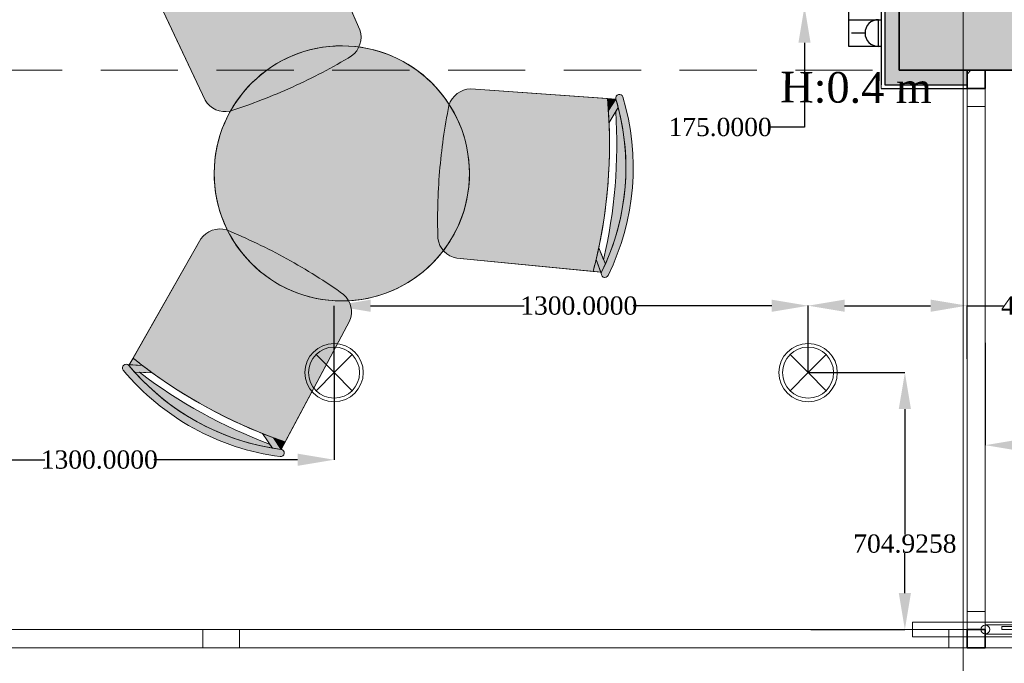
# Model space of a CAD drawing. Header units: millimetres. Extents: x 0 to 88385, y 0 to 41127.
# Tile 5 of 244: x 40644 to 43344, y 12860 to 14626. Entities that reach past the tile are written whole.
import ezdxf
from ezdxf import colors
from ezdxf.entities.mleader import LeaderData, LeaderLine
from ezdxf.enums import TextEntityAlignment as Align
from ezdxf.math import Vec2, Vec3

# ---------------------------------------------------------------- set-up
doc = ezdxf.new("R2010")
doc.units = ezdxf.units.MM
doc.header["$MEASUREMENT"] = 0
doc.linetypes.add('Hidden', pattern=[317.5, 211.666667, -105.833333])
for name, color, linetype in [('- განათება', 7, 'Continuous'), ('- საშტეფცელო როზეტები', 7, 'Continuous'), ('Interior - Stair & Railing', 7, 'Continuous'), ('New_Structural - Bearing', 7, 'Continuous'), ('Structural - Bearing', 7, 'Continuous'), ('Structural - Grid', 7, 'Continuous')]:
    doc.layers.add(name, color=color, linetype=linetype)
for name, color, linetype, lineweight in [('Archicad Windows_Pen_No__1', 7, 'Continuous', 13), ('Interior - Stair & Railing_Pen_No__1', 7, 'Continuous', 13), ('New_2D Drafting - General_Pen_No__1', 7, 'Continuous', 13), ('New_Drawing & Figure_Pen_No__1', 7, 'Continuous', 13), ('New_Structural - Bearing_Pen_No__1', 7, 'Continuous', 13), ('Structural - Bearing_Pen_No__1', 7, 'Continuous', 13), ('Structural - Bearing_Pen_No__20', 1, 'Continuous', 0), ('Structural - Bearing_Pen_No__27', 7, 'Continuous', 35)]:
    doc.layers.add(name, color=color, linetype=linetype, lineweight=lineweight)
for name, color, linetype, lineweight, true_color in [('New_2D Drafting - General_Pen_No__62', 7, 'Continuous', 20, 0xaaaaaa), ('New_Drawing & Figure_Pen_No__62', 7, 'Continuous', 20, 0xaaaaaa), ('New_Interior - Lamp_Pen_No__77', 7, 'Continuous', 20, 0xffeb28), ('New_Structural - Bearing_Pen_No__255', 7, 'Continuous', 13, 0xe8e8e8), ('New_Structural - Bearing_Pen_No__5', 7, 'Continuous', 25, 0x40a5ff), ('Structural - Bearing_Pen_No__161', 7, 'Continuous', 13, 0x6a6a6a), ('Structural - Bearing_Pen_No__28', 7, 'Continuous', 35, 0xa80f02), ('Structural - Bearing_Pen_No__81', 7, 'Continuous', 20, 0x6a6a6a), ('Structural - Grid_Pen_No__81', 7, 'Continuous', 20, 0x6a6a6a)]:
    doc.layers.add(name, color=color, linetype=linetype, lineweight=lineweight, true_color=true_color)
doc.styles.add('GENERATED_STYLE_2', font='txt')
doc.styles.get("Standard").update_dxf_attribs({"font": 'sylfaen.ttf'})
doc.dimstyles.get("Standard").update_dxf_attribs({"dimtxt": 0.18, "dimasz": 0.18, "dimexe": 0.18, "dimexo": 0.0625, "dimgap": 0.09, "dimtad": 0, "dimtih": 1, "dimtoh": 1, "dimdec": 4, "dimzin": 0, "dimdsep": 46, "dimtxsty": 'Standard', "dimcen": 0.09, "dimadec": 0, "dimazin": 0, "dimtfac": 1, "dimtdec": 4, "dimtofl": 0, "dimtmove": 0, "dimatfit": 3, "dimfxl": 1, "dimtolj": 1, "dimtzin": 0, "dimarcsym": 0})
pattern_1 = [(45, (0, 0), (-127.2792, 127.2792), [])]

# ---------------------------------------------------------------- blocks, each defined once
blk = doc.blocks.new('Slab_1', base_point=(2744.3, 12903.1))
at = {"layer": 'Structural - Bearing_Pen_No__1', "color": 7, "linetype": 'Continuous', "lineweight": 13, "flags": 128}
blk.add_lwpolyline([(2744.3, 12903.1), (2744.3, 39238), (-9233.8, 39238), (-16833.8, 39238), (-23183.8, 39238), (-23183.8, 32838), (-47183.8, 32838), (-47183.8, 12903.1)], close=True, dxfattribs=at)
blk = doc.blocks.new('Horizontal Multi-Sash Window_10')
at = {"layer": 'Archicad Windows_Pen_No__1', "color": 7, "linetype": 'Continuous', "lineweight": 13}
for p, q in [((-742.5, 0), (742.5, 0)), ((-742.5, 0), (-692.5, 0)), ((-742.5, 0), (-742.5, -50)), ((-742.5, 0), (-742.5, -50)), ((-692.5, 0), (-692.5, -50)), ((-692.5, 0), (692.5, 0)), ((692.5, -50), (692.5, 0)), ((692.5, 0), (742.5, 0)), ((742.5, 0), (742.5, -50)), ((742.5, 0), (742.5, -50)), ((-742.5, -50), (742.5, -50)), ((-692.5, -50), (-742.5, -50)), ((692.5, -50), (-692.5, -50)), ((742.5, -50), (692.5, -50))]:
    blk.add_line(p, q, dxfattribs=at)
blk = doc.blocks.new('Wall_9', base_point=(-40947.9, 14488))
at = {"layer": 'Structural - Bearing', "linetype": 'Continuous', "lineweight": 0, "true_color": 0x000000}
h = blk.add_hatch(dxfattribs=at)
h.set_pattern_fill('MASONRY_BLOCK', color=18, style=0, pattern_type=2)
h.set_pattern_definition(pattern_1)
h.paths.add_polyline_path([(-40997.9, 14448), (-40947.9, 14448), (-40947.9, 14488), (-40997.9, 14488)])
h = blk.add_hatch(dxfattribs=at)
h.set_pattern_fill('MASONRY_BLOCK', color=18, style=0, pattern_type=2)
h.set_pattern_definition(pattern_1)
h.paths.add_polyline_path([(-40997.9, 14438), (-40947.9, 14438), (-40947.9, 14448), (-40997.9, 14448)])
h = blk.add_hatch(dxfattribs=at)
h.set_pattern_fill('MASONRY_BLOCK', color=18, style=0, pattern_type=2)
h.set_pattern_definition(pattern_1)
h.paths.add_polyline_path([(-40997.9, 12903.1), (-40947.9, 12903.1), (-40997.9, 12953.1)])
h = blk.add_hatch(dxfattribs=at)
h.set_pattern_fill('MASONRY_BLOCK', color=18, style=0, pattern_type=2)
h.set_pattern_definition(pattern_1)
h.paths.add_polyline_path([(-40997.9, 12953.1), (-40947.9, 12903.1), (-40947.9, 12953.1)])
at = {"layer": 'Structural - Bearing_Pen_No__27', "color": 7, "linetype": 'Continuous', "lineweight": 35}
for p, q in [((-40997.9, 14488), (-40997.9, 14448)), ((-40947.9, 14448), (-40947.9, 14488)), ((-40997.9, 14448), (-40997.9, 14438)), ((-40947.9, 14438), (-40947.9, 14448)), ((-40997.9, 14438), (-40947.9, 14438)), ((-40997.9, 12953.1), (-40947.9, 12953.1))]:
    blk.add_line(p, q, dxfattribs=at)
at = {"layer": 'Structural - Bearing_Pen_No__27', "color": 7, "linetype": 'Continuous', "lineweight": 35, "flags": 128}
for points in [[(-40947.9, 12903.1), (-40947.9, 12953.1)], [(-40947.9, 12903.1), (-40997.9, 12903.1)]]:
    blk.add_lwpolyline(points, dxfattribs=at)
at = {"layer": 'Archicad Windows_Pen_No__1', "color": 7, "linetype": 'Continuous', "lineweight": 13, "zscale": 1000, "rotation": 90}
blk.add_blockref('Horizontal Multi-Sash Window_10', (-40997.9, 13695.5), dxfattribs=at)
blk = doc.blocks.new('Horizontal Multi-Sash Window_12')
at = {"layer": 'Archicad Windows_Pen_No__1', "color": 7, "linetype": 'Continuous', "lineweight": 13}
for p, q in [((-3067.9, 0), (3067.9, 0)), ((-3067.9, 0), (-3017.9, 0)), ((-3067.9, 0), (-3067.9, -50)), ((-3067.9, 0), (-3067.9, -50)), ((-3017.9, 0), (-3017.9, -50)), ((-3017.9, 0), (-1072.6, 0)), ((-1072.6, -50), (-1072.6, 0)), ((-1072.6, 0), (-1022.6, 0)), ((-1022.6, 0), (-972.6, 0)), ((-972.6, 0), (-972.6, -50)), ((-972.6, 0), (972.6, 0)), ((-3067.9, -50), (3067.9, -50)), ((-3017.9, -50), (-3067.9, -50)), ((-1072.6, -50), (-3017.9, -50)), ((-1022.6, -50), (-1072.6, -50)), ((-972.6, -50), (-1022.6, -50)), ((972.6, -50), (-972.6, -50))]:
    blk.add_line(p, q, dxfattribs=at)
blk = doc.blocks.new('Wall_11', base_point=(-40947.9, 12903.1))
at = {"layer": 'Structural - Bearing_Pen_No__27', "color": 7, "linetype": 'Continuous', "lineweight": 35}
blk.add_line((-40997.9, 12953.1), (-40997.9, 12903.1), dxfattribs=at)
at = {"layer": 'Archicad Windows_Pen_No__1', "color": 7, "linetype": 'Continuous', "lineweight": 13, "xscale": -1, "zscale": 1000}
blk.add_blockref('Horizontal Multi-Sash Window_12', (-44065.9, 12953.1), dxfattribs=at)
blk = doc.blocks.new('Wall_244', base_point=(-40947.9, 14488))
at = {"layer": 'New_Structural - Bearing_Pen_No__255', "linetype": 'Continuous', "lineweight": 13, "true_color": 0xe8e8e8}
for points in [[(-41183.8, 14488), (-41223.8, 14488), (-41223.8, 14448)], [(-41183.8, 14488), (-41223.8, 14448), (-41183.8, 14448)], [(-41183.8, 14448), (-40997.9, 14448), (-40997.9, 14488), (-41183.8, 14488)]]:
    blk.add_hatch(color=254, dxfattribs=at).paths.add_polyline_path(points)
at = {"layer": 'New_Structural - Bearing_Pen_No__1', "color": 7, "linetype": 'Continuous', "lineweight": 13, "flags": 128}
for points in [[(-40947.9, 14488), (-40947.9, 14448)], [(-41233.8, 14438), (-41233.8, 14448)], [(-40947.9, 14448), (-40947.9, 14438)]]:
    blk.add_lwpolyline(points, dxfattribs=at)
at = {"layer": 'New_Structural - Bearing_Pen_No__5', "color": 161, "linetype": 'Continuous', "lineweight": 25, "true_color": 0x40a5ff}
for p, q in [((-41223.8, 14488), (-41223.8, 14448)), ((-41223.8, 14448), (-41183.8, 14448)), ((-41183.8, 14448), (-40997.9, 14448))]:
    blk.add_line(p, q, dxfattribs=at)
at = {"layer": 'New_Structural - Bearing_Pen_No__5', "color": 161, "linetype": 'Continuous', "lineweight": 25, "true_color": 0x40a5ff, "flags": 128}
blk.add_lwpolyline([(-41233.8, 14438), (-40997.9, 14438)], dxfattribs=at)
at = {"layer": 'Structural - Bearing_Pen_No__27', "color": 7, "linetype": 'Continuous', "lineweight": 35}
for p, q in [((-40997.9, 14488), (-40997.9, 14448)), ((-40947.9, 14448), (-40947.9, 14488)), ((-40997.9, 14448), (-40997.9, 14438)), ((-40947.9, 14438), (-40947.9, 14448))]:
    blk.add_line(p, q, dxfattribs=at)
blk = doc.blocks.new('Wall_245', base_point=(-41183.8, 14488))
at = {"layer": 'New_Structural - Bearing_Pen_No__255', "linetype": 'Continuous', "lineweight": 13, "true_color": 0xe8e8e8}
for points in [[(-41223.8, 14878), (-41183.8, 14838), (-41183.8, 14878)], [(-41223.8, 14838), (-41183.8, 14838), (-41223.8, 14878)], [(-41223.8, 14488), (-41183.8, 14488), (-41183.8, 14838), (-41223.8, 14838)]]:
    blk.add_hatch(color=254, dxfattribs=at).paths.add_polyline_path(points)
at = {"layer": 'New_Structural - Bearing_Pen_No__1', "color": 7, "linetype": 'Continuous', "lineweight": 13, "flags": 128}
blk.add_lwpolyline([(-41233.8, 14888), (-41223.8, 14888)], dxfattribs=at)
at = {"layer": 'New_Structural - Bearing_Pen_No__5', "color": 161, "linetype": 'Continuous', "lineweight": 25, "true_color": 0x40a5ff}
for p, q in [((-41183.8, 14878), (-41223.8, 14878)), ((-41223.8, 14878), (-41223.8, 14838)), ((-41223.8, 14838), (-41223.8, 14488)), ((-41223.8, 14488), (-41223.8, 14448))]:
    blk.add_line(p, q, dxfattribs=at)
at = {"layer": 'New_Structural - Bearing_Pen_No__5', "color": 161, "linetype": 'Continuous', "lineweight": 25, "true_color": 0x40a5ff, "flags": 128}
blk.add_lwpolyline([(-41233.8, 14888), (-41233.8, 14448)], dxfattribs=at)
blk = doc.blocks.new('Column_7', base_point=(-41008.8, 14663))
at = {"layer": 'Structural - Bearing_Pen_No__161', "linetype": 'Continuous', "lineweight": 0, "true_color": 0x6a6a6a}
blk.add_hatch(color=251, dxfattribs=at).paths.add_polyline_path([(-40833.8, 14488), (-40833.8, 14838), (-41183.8, 14838), (-41183.8, 14488)])
at = {"layer": 'Structural - Bearing_Pen_No__20', "color": 1, "linetype": 'Continuous', "lineweight": 0}
for p, q in [((-41008.8, 14743), (-41008.8, 14918)), ((-41088.8, 14663), (-41263.8, 14663)), ((-40928.8, 14663), (-40753.8, 14663)), ((-41008.8, 14583), (-41008.8, 14408))]:
    blk.add_line(p, q, dxfattribs=at)
blk.add_point((-41008.8, 14663), dxfattribs=at)
at = {"layer": 'Structural - Bearing_Pen_No__28', "color": 14, "linetype": 'Continuous', "lineweight": 35, "true_color": 0xa80f02, "flags": 128}
blk.add_lwpolyline([(-40833.8, 14488), (-40833.8, 14838), (-41183.8, 14838), (-41183.8, 14488)], close=True, dxfattribs=at)
blk = doc.blocks.new('Railing_1')
at = {"layer": 'Interior - Stair & Railing_Pen_No__1', "color": 7, "linetype": 'Continuous', "lineweight": 13}
for p, q in [((-40947.9, 12973.1), (-41147.9, 12973.1)), ((-41147.9, 12973.1), (-41147.9, 12933.1)), ((-35183.8, 12973.1), (-40947.9, 12973.1)), ((-41147.9, 12933.1), (-40947.9, 12933.1)), ((-40947.9, 12933.1), (-35183.8, 12933.1))]:
    blk.add_line(p, q, dxfattribs=at)
at = {"layer": 'Interior - Stair & Railing_Pen_No__1', "color": 7, "linetype": 'Continuous', "lineweight": 13, "flags": 128}
blk.add_lwpolyline([(-40947.9, 12941.1, 1), (-40947.9, 12965.1, 1)], format="xyb", close=True, dxfattribs=at)
for points in [[(-40947.9, 12965.6), (-40947.9, 12940.6), (-35183.8, 12940.6), (-35183.8, 12965.6)], [(-40902.9, 12961.1), (-40902.9, 12953.1), (-39992.9, 12953.1), (-39992.9, 12961.1)]]:
    blk.add_lwpolyline(points, close=True, dxfattribs=at)
blk = doc.blocks.new('Standard grid marker_2')
at = {"layer": 'Structural - Grid_Pen_No__81', "color": 251, "linetype": 'Continuous', "lineweight": 20, "true_color": 0x6a6a6a}
blk.add_line((1000, 0), (27734.9, 0), dxfattribs=at)
at = {"layer": 'Structural - Grid_Pen_No__81', "color": 251, "lineweight": 20, "true_color": 0x6a6a6a, "style": 'GENERATED_STYLE_2'}
for tag, p in [('AC_MarkerText_1_0', (-1.5, -46.7)), ('AC_MarkerText_1_1', (28933.4, -46.7))]:
    blk.add_attdef(tag, text='', height=100, rotation=270, dxfattribs=at).set_placement(p, align=Align.TOP_CENTER)
blk = doc.blocks.new('Beam_10', base_point=(-47008.8, 14663))
at = {"layer": 'Structural - Bearing_Pen_No__81', "color": 251, "linetype": 'Hidden', "lineweight": 20, "true_color": 0x6a6a6a}
blk.add_line((-47183.8, 14488), (1166.2, 14488), dxfattribs=at)
blk = doc.blocks.new('3-იანი ჩარჩო')
at = {"layer": '- საშტეფცელო როზეტები', "color": 5}
for points in [[(8472, 3410.2), (8472, 3565.2), (8600.2, 3565.2)], [(8600.2, 3565.2), (8728.5, 3565.2)], [(8600.2, 3565.2), (8600.2, 3410.2)], [(8728.5, 3565.2), (8856.8, 3565.2), (8856.8, 3410.2), (8728.5, 3410.2)], [(8728.5, 3565.2), (8728.5, 3410.2)], [(8600.2, 3410.2), (8472, 3410.2)], [(8728.5, 3410.2), (8600.2, 3410.2)]]:
    blk.add_lwpolyline(points, dxfattribs=at)
blk = doc.blocks.new('- საშტეფცელო როზეტი IP22')
at = {"layer": '- საშტეფცელო როზეტები', "color": 5}
for p, q in [((8536.7, 3822.7), (8536.7, 3888.1)), ((8472.6, 3758.6), (8600.9, 3758.6))]:
    blk.add_line(p, q, dxfattribs=at)
blk.add_arc((8536.7, 3758.6), 64.1, 0, 180, dxfattribs=at)
blk = doc.blocks.new('Recessed Spot')
at = {"layer": 'New_Interior - Lamp_Pen_No__77', "color": 2, "linetype": 'Continuous', "lineweight": 20, "true_color": 0xffeb28}
for q in [(-49.5, 49.5), (49.5, 49.5), (-49.5, -49.5), (49.5, -49.5)]:
    blk.add_line((0, 0), q, dxfattribs=at)
at = {"layer": 'New_Interior - Lamp_Pen_No__77', "color": 2, "linetype": 'Continuous', "lineweight": 20, "true_color": 0xffeb28, "flags": 128}
blk.add_lwpolyline([(80, 0, 1), (-80, 0, 1)], format="xyb", close=True, dxfattribs=at)
at = {"layer": 'New_Interior - Lamp_Pen_No__77', "color": 2, "linetype": 'Continuous', "lineweight": 20, "true_color": 0xffeb28}
blk.add_circle((0, 0), 70, dxfattribs=at)
blk = doc.blocks.new('*D547')
at = {"layer": '- საშტეფცელო როზეტები', "color": 0, "lineweight": -2, "transparency": 16777216}
for p, q in [((42796.5, 14938), (42796.5, 15038)), ((43056.4, 14838), (42796.3, 14838)), ((43006.4, 14663), (42796.3, 14663)), ((42796.5, 14563), (42796.5, 14331.5)), ((42796.5, 14331.5), (42696.5, 14331.5))]:
    blk.add_line(p, q, dxfattribs=at)
at = {"layer": '- საშტეფცელო როზეტები', "color": 0, "transparency": 16777216}
for points in [[(42779.8, 14938), (42813.2, 14938), (42796.5, 14838)], [(42779.8, 14563), (42813.2, 14563), (42796.5, 14663)]]:
    blk.add_solid(points, dxfattribs=at)
at = {"layer": 'Defpoints', "color": 0, "transparency": 16777216}
for p in [(42796.5, 14838), (43056.5, 14838), (43006.5, 14663)]:
    blk.add_point(p, dxfattribs=at)
at = {"layer": '- საშტეფცელო როზეტები', "color": 0, "transparency": 16777216, "insert": (42565, 14331.5), "char_height": 50, "attachment_point": 5}
blk.add_mtext('\\A1;{\\fSylfaen|b0|i0|c0|p18;175.0000}', dxfattribs=at)
blk = doc.blocks.new('*D820')
at = {"layer": '- განათება', "color": 0, "lineweight": -2, "transparency": 16777216}
for p, q in [((41506.5, 13658), (41506.5, 13841.7)), ((41606.5, 13841.5), (42027.9, 13841.5)), ((42706.5, 13841.5), (42327.1, 13841.5)), ((42806.5, 13658), (42806.5, 13841.7))]:
    blk.add_line(p, q, dxfattribs=at)
at = {"layer": '- განათება', "color": 0, "transparency": 16777216}
for points in [[(41606.5, 13858.2), (41606.5, 13824.8), (41506.5, 13841.5)], [(42706.5, 13858.2), (42706.5, 13824.8), (42806.5, 13841.5)]]:
    blk.add_solid(points, dxfattribs=at)
at = {"layer": 'Defpoints', "color": 0, "transparency": 16777216}
for p in [(41506.5, 13841.5), (41506.5, 13658), (42806.5, 13658)]:
    blk.add_point(p, dxfattribs=at)
at = {"layer": '- განათება', "color": 0, "transparency": 16777216, "insert": (42177.5, 13841.5), "char_height": 50, "attachment_point": 5}
blk.add_mtext('\\A1;{\\fSylfaen|b0|i0|c0|p18;1300.0000}', dxfattribs=at)
blk = doc.blocks.new('*D822')
at = {"layer": '- განათება', "color": 0, "lineweight": -2, "transparency": 16777216}
for p, q in [((40206.5, 13657.9), (40206.5, 13418.8)), ((41506.5, 13657.9), (41506.5, 13418.8)), ((40306.5, 13419), (40712.9, 13419)), ((41406.5, 13419), (41012.1, 13419))]:
    blk.add_line(p, q, dxfattribs=at)
at = {"layer": '- განათება', "color": 0, "transparency": 16777216}
for points in [[(40306.5, 13435.6), (40306.5, 13402.3), (40206.5, 13419)], [(41406.5, 13435.6), (41406.5, 13402.3), (41506.5, 13419)]]:
    blk.add_solid(points, dxfattribs=at)
at = {"layer": 'Defpoints', "color": 0, "transparency": 16777216}
for p in [(40206.5, 13658), (41506.5, 13658), (40206.5, 13419)]:
    blk.add_point(p, dxfattribs=at)
at = {"layer": '- განათება', "color": 0, "transparency": 16777216, "insert": (40862.5, 13419), "char_height": 50, "attachment_point": 5}
blk.add_mtext('\\A1;{\\fSylfaen|b0|i0|c0|p18;1300.0000}', dxfattribs=at)
blk = doc.blocks.new('*D827')
at = {"layer": '- განათება', "color": 0, "lineweight": -2, "transparency": 16777216}
for p, q in [((42806.6, 13658), (43072, 13658)), ((43071.8, 13558), (43071.8, 13214.1)), ((43071.8, 13053.1), (43071.8, 13162.7)), ((42813.6, 12953.1), (43072, 12953.1))]:
    blk.add_line(p, q, dxfattribs=at)
at = {"layer": '- განათება', "color": 0, "transparency": 16777216}
for points in [[(43055.1, 13558), (43088.4, 13558), (43071.8, 13658)], [(43055.1, 13053.1), (43088.4, 13053.1), (43071.8, 12953.1)]]:
    blk.add_solid(points, dxfattribs=at)
at = {"layer": 'Defpoints', "color": 0, "transparency": 16777216}
for p in [(42806.5, 13658), (43071.8, 13658), (42813.5, 12953.1)]:
    blk.add_point(p, dxfattribs=at)
at = {"layer": '- განათება', "color": 0, "transparency": 16777216, "insert": (43071.8, 13188.4), "char_height": 50, "attachment_point": 5}
blk.add_mtext('\\A1;{\\fSylfaen|b0|i0|c0|p18;704.9258}', dxfattribs=at)
blk = doc.blocks.new('*D826')
at = {"layer": '- განათება', "color": 0, "lineweight": -2, "transparency": 16777216}
for p, q in [((42806.5, 13658), (42806.5, 13841.9)), ((42906.5, 13841.7), (43142.4, 13841.7)), ((43242.4, 13695.6), (43242.4, 13841.9)), ((43242.4, 13841.7), (43342.4, 13841.7))]:
    blk.add_line(p, q, dxfattribs=at)
at = {"layer": '- განათება', "color": 0, "transparency": 16777216}
for points in [[(42906.5, 13858.3), (42906.5, 13825), (42806.5, 13841.7)], [(43142.4, 13858.3), (43142.4, 13825), (43242.4, 13841.7)]]:
    blk.add_solid(points, dxfattribs=at)
at = {"layer": 'Defpoints', "color": 0, "transparency": 16777216}
for p in [(42806.5, 13841.7), (43242.4, 13695.5), (42806.5, 13658)]:
    blk.add_point(p, dxfattribs=at)
at = {"layer": '- განათება', "color": 0, "transparency": 16777216, "insert": (43477, 13841.7), "char_height": 50, "attachment_point": 5}
blk.add_mtext('\\A1;{\\fSylfaen|b0|i0|c0|p18;435.8706}', dxfattribs=at)
blk = doc.blocks.new('*D1313')
at = {"layer": '- განათება', "color": 0, "lineweight": -2, "transparency": 16777216}
for p, q in [((43292.4, 13740.1), (43292.4, 13458.8)), ((43926.5, 13697.9), (43926.5, 13458.8)), ((43392.4, 13459), (43421.9, 13459)), ((43826.5, 13459), (43690.4, 13459))]:
    blk.add_line(p, q, dxfattribs=at)
at = {"layer": '- განათება', "color": 0, "transparency": 16777216}
for points in [[(43392.4, 13475.6), (43392.4, 13442.3), (43292.4, 13459)], [(43826.5, 13475.6), (43826.5, 13442.3), (43926.5, 13459)]]:
    blk.add_solid(points, dxfattribs=at)
at = {"layer": 'Defpoints', "color": 0, "transparency": 16777216}
for p in [(43292.4, 13740.2), (43926.5, 13698), (43926.5, 13459)]:
    blk.add_point(p, dxfattribs=at)
at = {"layer": '- განათება', "color": 0, "transparency": 16777216, "insert": (43556.1, 13459), "char_height": 50, "attachment_point": 5}
blk.add_mtext('\\A1;{\\fSylfaen|b0|i0|c0|p18;634.1294}', dxfattribs=at)

msp = doc.modelspace()

# ---------------------------------------------------------------- hatches: boundary and pattern name
at = {"layer": 'New_Drawing & Figure_Pen_No__62', "linetype": 'Continuous', "lineweight": 20, "true_color": 0xaaaaaa}
for points in [[(41426.44974, 14942.6045, 0.0750812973), (41048.08525, 14781.84575), (41020.65166, 14764.5147, 0.0060954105), (40992.71567, 14745.9145), (41152.53099, 14405.6965, 0.3269331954), (41221.10271, 14375.53924, 0.0286525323), (41392.18471, 14441.59179, 0.0286525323), (41554.59326, 14526.77074, 0.3269331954), (41577.0865, 14598.22419)], [(41490.40291, 13856.54041, 1), (41564.97816, 14552.55653, 1)], [(42256.08491, 14410.36047), (41881.09567, 14436.28925, 0.3269331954), (41821.38286, 14391.05739, 0.0286525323), (41795.8408, 14209.45454, 0.0286525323), (41791.22855, 14026.12228, 0.3269331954), (41842.70724, 13971.70275), (42216.86655, 13935.72996, 0.0060954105), (42224.97816, 13968.29663), (42232.0638, 13999.96304, 0.0750812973)], [(42298.57074, 14414.46421, 0.9850780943), (42279.40502, 14408.74799, -0.1884020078), (42240.13505, 13933.49286, 0.9850780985), (42258.10258, 13924.70834, 0.1883998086)], [(42279.40502, 14408.74799), (42256.08491, 14410.36047, -0.0060954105), (42258.74109, 14376.90406)], [(42279.40502, 14408.74799), (42258.74109, 14376.90406, -0.0058933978), (42260.53297, 14344.50411), (42285.90499, 14385.39822, 0.009248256)], [(42250.37945, 13955.45905, 0.1693138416), (42285.90499, 14385.39822), (42278.96133, 14374.20657, -0.073421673), (42245.36693, 13967.63863), (42232.0638, 13999.96304, -0.0058933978), (42224.97816, 13968.29663), (42237.85748, 13933.71183), (42240.13505, 13933.49286)], [(41532.36569, 13872.55801, 0.0286525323), (41377.10465, 13970.15924, 0.0286525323), (41211.70308, 14049.36979, 0.3269331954), (41140.98579, 14024.65934), (40955.09106, 13697.96012, 0.0060954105), (40981.48926, 13677.23522), (41007.48572, 13657.81482, 0.0750812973), (41372.14126, 13468.00071), (41549.21048, 13799.56627, 0.3269331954)], [(42237.85748, 13933.71183), (42224.97816, 13968.29663, -0.0060954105), (42216.86655, 13935.72996)], [(40944.66208, 13679.63178), (40981.48926, 13677.23522, -0.0060954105), (40955.09106, 13697.96012)], [(41358.50477, 13427.55404, 0.9850780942), (41361.12955, 13447.38106, -0.1884020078), (40943.5305, 13677.6431, 0.9850780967), (40928.16415, 13664.84173, 0.1883998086)], [(41337.164, 13451.00239), (41329.79243, 13461.91695, -0.073421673), (40972.54773, 13658.89991), (41007.48572, 13657.81482, -0.0058933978), (40981.48926, 13677.23522), (40944.66208, 13679.63178), (40943.5305, 13677.6431), (40959.38337, 13659.30876, 0.1693138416)], [(41361.12955, 13447.38106), (41340.52605, 13479.26412, -0.0058933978), (41310.22842, 13490.88399), (41337.164, 13451.00239, 0.009248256)], [(41361.12955, 13447.38106), (41372.14126, 13468.00071, -0.0060954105), (41340.52605, 13479.26412)]]:
    msp.add_hatch(color=253, dxfattribs=at).paths.add_polyline_path(points)

# ---------------------------------------------------------------- linework, layer by layer
at = {"layer": 'New_2D Drafting - General_Pen_No__1', "color": 7, "linetype": 'Continuous', "lineweight": 13, "flags": 128}
for points in [[(41417.08183, 14964.02109), (41577.0865, 14598.22419, -0.3269331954), (41554.59326, 14526.77074, -0.0286525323), (41392.18471, 14441.59179)], [(40982.77696, 14767.07224), (41152.53099, 14405.6965, 0.3269331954), (41221.10271, 14375.53924, 0.0286525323), (41392.18471, 14441.59179)], [(42279.40502, 14408.74799), (41881.09567, 14436.28925, 0.3269331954), (41821.38286, 14391.05739, 0.0286525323), (41795.8408, 14209.45454)], [(42216.86655, 13935.72996, 0.087148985), (42256.08491, 14410.36047)], [(42245.36693, 13967.63863, 0.073421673), (42278.96133, 14374.20657)], [(42240.13505, 13933.49286), (41842.70724, 13971.70275, -0.3269331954), (41791.22855, 14026.12228, -0.0286525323), (41795.8408, 14209.45454)], [(40943.5305, 13677.6431), (41140.98579, 14024.65934, -0.3269331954), (41211.70308, 14049.36979, -0.0286525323), (41377.10465, 13970.15924)], [(41361.12955, 13447.38106), (41549.21048, 13799.56627, 0.3269331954), (41532.36569, 13872.55801, 0.0286525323), (41377.10465, 13970.15924)], [(40955.09106, 13697.96012, 0.087148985), (41372.14126, 13468.00071)], [(40972.54773, 13658.89991, 0.073421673), (41329.79243, 13461.91695)]]:
    msp.add_lwpolyline(points, format="xyb", dxfattribs=at)
for points in [[(42258.74109, 14376.90406), (42279.40502, 14408.74799)], [(42260.53297, 14344.50411), (42285.90499, 14385.39822)], [(42232.0638, 13999.96304), (42250.37945, 13955.45905)], [(42224.97816, 13968.29663), (42239.21769, 13930.05925)], [(42244.59137, 13920.35183), (42244.72545, 13920.28378)], [(40929.71638, 13678.95281), (40929.59943, 13678.85831)], [(40981.48926, 13677.23522), (40940.77267, 13679.88488)], [(41007.48572, 13657.81482), (40959.38337, 13659.30876)], [(41310.22842, 13490.88399), (41337.164, 13451.00239)], [(41340.52605, 13479.26412), (41361.12955, 13447.38106)]]:
    msp.add_lwpolyline(points, dxfattribs=at)
at = {"layer": 'New_2D Drafting - General_Pen_No__1', "color": 7, "linetype": 'Continuous', "lineweight": 13}
msp.add_circle((41527.69054, 14204.54847), 349.99997, dxfattribs=at)
for centre, radius, start, end in [((42289.03085, 14411.46202), 10.00113, 17.46872616, 197.45901336), ((41651.5151, 14221.38007), 655.24994, 333.93727747, 16.61556999), ((41651.5151, 14221.38007), 675.24994, 333.93752082, 16.61532664), ((42249.18485, 13929.23567), 10.00113, 153.09383411, 333.0841213), ((40935.94356, 13671.1269), 10.00113, 38.94528589, 218.93557307), ((41447.03073, 14096.97591), 675.24994, 219.78897259, 262.46677842), ((41447.03073, 14096.97591), 655.24994, 219.78872924, 262.46702176), ((41359.66811, 13437.48728), 10.00113, 263.32017793, 83.31046514)]:
    msp.add_arc(centre, radius, start, end, dxfattribs=at)
at = {"layer": 'New_2D Drafting - General_Pen_No__62', "color": 253, "linetype": 'Continuous', "lineweight": 20, "true_color": 0xaaaaaa}
for p, q in [((42244.59137, 13920.35183), (42244.72545, 13920.28378)), ((40929.71638, 13678.95281), (40929.59943, 13678.85831))]:
    msp.add_line(p, q, dxfattribs=at)
at = {"layer": 'New_Drawing & Figure_Pen_No__1', "color": 7, "linetype": 'Continuous', "lineweight": 13, "flags": 128}
for points in [[(41426.44974, 14942.6045, 0.0750812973), (41048.08525, 14781.84575), (41020.65166, 14764.5147, 0.0060954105), (40992.71567, 14745.9145), (41152.53099, 14405.6965, 0.3269331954), (41221.10271, 14375.53924, 0.0286525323), (41392.18471, 14441.59179, 0.0286525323), (41554.59326, 14526.77074, 0.3269331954), (41577.0865, 14598.22419)], [(41490.40291, 13856.54041, 1), (41564.97816, 14552.55653, 1)], [(42256.08491, 14410.36047), (41881.09567, 14436.28925, 0.3269331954), (41821.38286, 14391.05739, 0.0286525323), (41795.8408, 14209.45454, 0.0286525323), (41791.22855, 14026.12228, 0.3269331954), (41842.70724, 13971.70275), (42216.86655, 13935.72996, 0.0060954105), (42224.97816, 13968.29663), (42232.0638, 13999.96304, 0.0750812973)], [(42298.57074, 14414.46421, 0.9850780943), (42279.40502, 14408.74799, -0.1884020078), (42240.13505, 13933.49286, 0.9850780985), (42258.10258, 13924.70834, 0.1883998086)], [(42279.40502, 14408.74799), (42256.08491, 14410.36047, -0.0060954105), (42258.74109, 14376.90406)], [(42279.40502, 14408.74799), (42258.74109, 14376.90406, -0.0058933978), (42260.53297, 14344.50411), (42285.90499, 14385.39822, 0.009248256)], [(42250.37945, 13955.45905, 0.1693138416), (42285.90499, 14385.39822), (42278.96133, 14374.20657, -0.073421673), (42245.36693, 13967.63863), (42232.0638, 13999.96304, -0.0058933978), (42224.97816, 13968.29663), (42237.85748, 13933.71183), (42240.13505, 13933.49286)], [(41532.36569, 13872.55801, 0.0286525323), (41377.10465, 13970.15924, 0.0286525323), (41211.70308, 14049.36979, 0.3269331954), (41140.98579, 14024.65934), (40955.09106, 13697.96012, 0.0060954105), (40981.48926, 13677.23522), (41007.48572, 13657.81482, 0.0750812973), (41372.14126, 13468.00071), (41549.21048, 13799.56627, 0.3269331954)], [(42237.85748, 13933.71183), (42224.97816, 13968.29663, -0.0060954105), (42216.86655, 13935.72996)], [(40944.66208, 13679.63178), (40981.48926, 13677.23522, -0.0060954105), (40955.09106, 13697.96012)], [(41358.50477, 13427.55404, 0.9850780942), (41361.12955, 13447.38106, -0.1884020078), (40943.5305, 13677.6431, 0.9850780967), (40928.16415, 13664.84173, 0.1883998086)], [(41337.164, 13451.00239), (41329.79243, 13461.91695, -0.073421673), (40972.54773, 13658.89991), (41007.48572, 13657.81482, -0.0058933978), (40981.48926, 13677.23522), (40944.66208, 13679.63178), (40943.5305, 13677.6431), (40959.38337, 13659.30876, 0.1693138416)], [(41361.12955, 13447.38106), (41340.52605, 13479.26412, -0.0058933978), (41310.22842, 13490.88399), (41337.164, 13451.00239, 0.009248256)], [(41361.12955, 13447.38106), (41372.14126, 13468.00071, -0.0060954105), (41340.52605, 13479.26412)]]:
    msp.add_lwpolyline(points, format="xyb", close=True, dxfattribs=at)

# ---------------------------------------------------------------- block references
at = {"layer": '- განათება', "color": 2, "linetype": 'Continuous', "lineweight": 20, "true_color": 0xffeb28, "zscale": 1000}
for p in [(41506.5059, 13657.98097), (42806.5059, 13657.98097)]:
    msp.add_blockref('Recessed Spot', p, dxfattribs=at)
at = {"layer": '- საშტეფცელო როზეტები', "color": 5, "xscale": 0.570739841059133, "yscale": 0.570739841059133, "zscale": 0.570739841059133, "rotation": 89.99999999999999}
msp.add_blockref('3-იანი ჩარჩო', (44952.84493, 9717.87904), dxfattribs=at)
at = {"layer": '- საშტეფცელო როზეტები', "xscale": 0.570739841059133, "yscale": 0.570739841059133, "zscale": 0.570739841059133, "rotation": 89.99999999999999}
msp.add_blockref('- საშტეფცელო როზეტი IP22', (45144.26096, 9717.51537), dxfattribs=at)
at = {"layer": 'Interior - Stair & Railing', "color": 7, "linetype": 'Continuous', "lineweight": 13}
msp.add_blockref('Railing_1', (84240.29391, 0), dxfattribs=at)
at = {"layer": 'New_Structural - Bearing', "color": 7, "lineweight": 35}
for name, p in [('Wall_245', (43056.5059, 14487.98097)), ('Wall_244', (43292.37655, 14487.98097))]:
    msp.add_blockref(name, p, dxfattribs=at)
at = {"layer": 'Structural - Bearing', "color": 7, "linetype": 'Continuous', "lineweight": 13}
msp.add_blockref('Slab_1', (86984.57817, 12903.05519), dxfattribs=at)
at = {"layer": 'Structural - Bearing', "color": 14, "lineweight": 35, "true_color": 0xa80f02}
msp.add_blockref('Column_7', (43231.5059, 14662.98097), dxfattribs=at)
at = {"layer": 'Structural - Bearing', "color": 251, "lineweight": 20, "true_color": 0x6a6a6a}
msp.add_blockref('Beam_10', (37231.5059, 14662.98097), dxfattribs=at)
at = {"layer": 'Structural - Bearing', "color": 7, "lineweight": 35}
for name, p in [('Wall_9', (43292.37655, 14487.98097)), ('Wall_11', (43292.37655, 12903.05519))]:
    msp.add_blockref(name, p, dxfattribs=at)
at = {"layer": 'Structural - Grid', "color": 8, "linetype": 'Continuous', "lineweight": 15, "zscale": 1000, "rotation": 90}
msp.add_blockref('Standard grid marker_2', (43231.5059, 11703.05519), dxfattribs=at)

# ---------------------------------------------------------------- texts
at = {"layer": '- საშტეფცელო როზეტები', "color": 5, "insert": (43145.93832, 14481.30177), "char_height": 83.964469, "attachment_point": 3, "rotation": 359.68932566}
msp.add_mtext_dynamic_manual_height_columns('H:0.4 m', width=710.9466492, gutter_width=1.70068, heights=[0], dxfattribs=at)

# ---------------------------------------------------------------- dimensions: what is measured, and where the dimension line sits
at = {"layer": '- განათება', "color": 1}
for base, p1, p2, angle, picture, middle in [((41506.5059, 13841.5), (42806.5059, 13657.98097), (41506.5059, 13657.98097), 180, '*D820', (42177.5, 13841.5)), ((42806.5059, 13841.68), (43242.376547, 13695.518079), (42806.5059, 13657.98097), 180, '*D826', (43476.967609, 13841.68)), ((40206.5059, 13418.97507), (41506.5059, 13657.98097), (40206.5059, 13657.98097), 180, '*D822', (40862.5, 13418.97507)), ((43071.77705, 13657.98097), (42813.5, 12953.05519), (42806.5059, 13657.98097), 90, '*D827', (43071.77705, 13188.41813))]:
    dim = msp.add_linear_dim(base=base, p1=p1, p2=p2, angle=angle, text='{\\fSylfaen|b0|i0|c0|p18;<>}', dimstyle='Standard', override={"dimtxt": 50, "dimasz": 100}, dxfattribs=at)
    dim.commit()
    dim.dimension.update_dxf_attribs({"geometry": picture, "text_midpoint": middle, "dimtype": 160})
dim = msp.add_linear_dim(base=(43926.5059, 13458.97507), p1=(43292.376547, 13740.175681), p2=(43926.5059, 13697.98097), text='{\\fSylfaen|b0|i0|c0|p18;<>}', dimstyle='Standard', override={"dimtxt": 50, "dimasz": 100}, dxfattribs=at)
dim.commit()
dim.dimension.update_dxf_attribs({"geometry": '*D1313', "text_midpoint": (43556.144724, 13458.97507), "dimtype": 160})
at = {"layer": '- საშტეფცელო როზეტები', "color": 1}
dim = msp.add_linear_dim(base=(42796.50661, 14837.98097), p1=(43006.5059, 14662.98097), p2=(43056.5059, 14837.98097), angle=90, text='{\\fSylfaen|b0|i0|c0|p18;<>}', dimstyle='Standard', override={"dimtxt": 50, "dimasz": 100}, dxfattribs=at)
dim.commit()
dim.dimension.update_dxf_attribs({"geometry": '*D547', "text_midpoint": (42564.9941, 14331.5), "dimtype": 160})

# ---------------------------------------------------------------- leaders
at = {"color": 5}
ml = msp.add_multileader_mtext('Standard', dxfattribs=at)
ml.set_content('ნეოტეკის  ფარი', color=5)
ml.set_leader_properties()
ml.build(insert=Vec2(0, 0))
ml.multileader.update_dxf_attribs({"text_right_attachment_type": 6, "dogleg_length": 50, "arrow_head_size": 100})
ctx = ml.context
ctx.base_point, ctx.char_height, ctx.arrow_head_size, ctx.landing_gap_size, ctx.plane_origin = Vec3(50468.91, 32218.71661), 100, 100, 0.09, Vec3(56312.8393, 27064.407)
ctx.right_attachment = 6
notes = []
notes.append((ctx, [(0, (0, 0, 0), (0, 0), (1, 0), 1, [])]))
ctx.mtext.insert, ctx.mtext.width, ctx.mtext.flow_direction = Vec3(50469, 32288.46183), 1402.7684334, 5
ml = msp.add_multileader_mtext('Standard', dxfattribs=at)
ml.set_content('ნეოტეკის \\Pრეკი', color=5)
ml.set_leader_properties()
ml.build(insert=Vec2(0, 0))
ml.multileader.update_dxf_attribs({"text_right_attachment_type": 6, "dogleg_length": 50, "arrow_head_size": 100})
ctx = ml.context
ctx.base_point, ctx.char_height, ctx.arrow_head_size, ctx.landing_gap_size, ctx.plane_origin = Vec3(52433.92127, 31594.41315), 100, 100, 0.09, Vec3(58277.85057, 26439.85585)
ctx.right_attachment = 6
notes.append((ctx, [(0, (0, 0, 0), (0, 0), (1, 0), 1, [])]))
ctx.mtext.insert, ctx.mtext.width, ctx.mtext.flow_direction = Vec3(52434.01127, 31663.91068), 1402.7684334, 5
ml = msp.add_multileader_mtext('Standard', dxfattribs=at)
ml.set_content('ნეოტეკის ფარი', color=5)
ml.set_leader_properties()
ml.build(insert=Vec2(0, 0))
ml.multileader.update_dxf_attribs({"text_right_attachment_type": 6, "dogleg_length": 50, "arrow_head_size": 100})
ctx = ml.context
ctx.base_point, ctx.char_height, ctx.arrow_head_size, ctx.landing_gap_size, ctx.plane_origin, ctx.plane_x_axis, ctx.plane_y_axis = Vec3(52750.59611, 30623.37284), 100, 100, 0.09, Vec3(48445.57174, 24617.92422), Vec3(0, -1), Vec3(1, 0)
ctx.right_attachment = 6
notes.append((ctx, [(0, (0, 0, 0), (0, 0), (1, 0), 1, [])]))
ctx.mtext.insert, ctx.mtext.text_direction, ctx.mtext.rotation, ctx.mtext.width, ctx.mtext.flow_direction = Vec3(52820.34133, 30623.28284), Vec3(0, -1), 4.7123889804, 1402.7684334, 5
ml = msp.add_multileader_mtext('Standard', dxfattribs=at)
ml.set_content('ელ. ფარების ადგილი', color=5)
ml.set_leader_properties()
ml.build(insert=Vec2(0, 0))
ml.multileader.update_dxf_attribs({"text_right_attachment_type": 6, "dogleg_length": 50, "arrow_head_size": 100})
ctx = ml.context
ctx.base_point, ctx.char_height, ctx.arrow_head_size, ctx.landing_gap_size, ctx.plane_origin = Vec3(52207.87269, 28518.35488), 100, 100, 0.09, Vec3(58051.80199, 23364.78837)
ctx.right_attachment = 6
notes.append((ctx, [(0, (0, 0, 0), (0, 0), (1, 0), 1, [])]))
ctx.mtext.insert, ctx.mtext.width, ctx.mtext.flow_direction = Vec3(52207.96269, 28588.8432), 1402.7684334, 5
for ctx, leaders in notes:
    for number, flags, end, landing, length, lines in leaders:
        leader = LeaderData()
        leader.index, (leader.has_last_leader_line, leader.has_dogleg_vector, leader.attachment_direction) = number, flags
        leader.last_leader_point, leader.dogleg_vector, leader.dogleg_length = Vec3(end), Vec3(landing), length
        for number, points, colour, breaks in lines:
            line = LeaderLine()
            line.index, line.vertices, line.color, line.breaks = number, Vec3.list(points), colors.encode_raw_color(colour), breaks
            leader.lines.append(line)
        ctx.leaders.append(leader)

doc.saveas('drawing.dxf')
